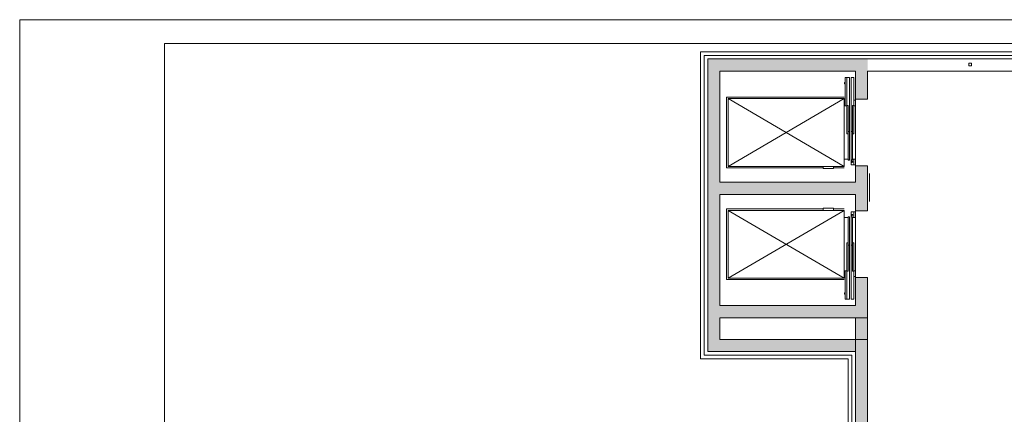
# Paper-space layout 'AP-10 STREFY POŻAROWE I EWAKUACJA - PIĘTRO 8' of a CAD drawing. Header units: millimetres. Extents: x 0 to 594, y 0 to 450.
# Tile 7 of 14: x 0 to 203, y 368 to 450. Entities that reach past the tile are written whole.
import ezdxf
from ezdxf.xclip import XClip

# ---------------------------------------------------------------- set-up
doc = ezdxf.new("R2010")
doc.units = ezdxf.units.MM
doc.header["$MEASUREMENT"] = 0
doc.header["$XCLIPFRAME"] = 0
doc.linetypes.add('DASHED', pattern=[2000, 1000, -1000])
doc.linetypes.add('DASHED2', pattern=[375, 250, -125])
doc.layers.add('A_Arkusz_Nr_pióra__1', color=7, linetype='Continuous', lineweight=20)
doc.layers.add('A_podkład_Nr_pióra__2', color=8, linetype='Continuous', lineweight=13)
doc.layers.add('A_podkład_Nr_pióra__254', color=7, linetype='Continuous', lineweight=5, true_color=0xfdfdfd)
doc.layers.add('A_podrys', color=7, linetype='Continuous')
doc.linetypes.add('BATTING', pattern='A,0,[1,AP-10 STREFY POŻAROWE I EWAKUACJA - PIĘTRO 81.Shx,S=4.001,R=0,X=0,Y=0],-4.001,0', length=4.001)

# ---------------------------------------------------------------- blocks, each defined once
blk = doc.blocks.new('Rysunek_1_1', base_point=(-1569.58, -182.91))
at = {"layer": 'A_podkład_Nr_pióra__254', "linetype": 'Continuous', "lineweight": 5, "true_color": 0xfdfdfd}
h = blk.add_hatch(color=7, dxfattribs=at)
h.paths.add_polyline_path([(93.31, 293.67), (97.52, 293.67), (120.82, 293.67), (122.22, 293.67), (133.92, 293.67), (155.19, 293.67), (155.19, 302.07), (140.22, 302.07), (140.22, 344.17), (142.52, 344.17), (142.52, 351.07), (142.52, 351.77), (171.02, 351.77), (171.02, 351.07), (172.72, 351.07), (172.72, 302.47), (167.72, 302.47), (167.72, 295.47), (166.99, 295.47), (166.99, 293.67), (167.72, 293.67), (168.67, 293.67), (168.67, 286.97), (173.47, 286.97), (173.47, 293.67), (185.32, 293.67), (185.32, 300.37), (174.32, 300.37), (174.32, 351.07), (175.12, 351.07), (175.12, 355.07), (175.12, 356.17), (175.12, 357.77), (175.12, 364.12), (175.12, 382.62), (175.12, 383.07), (175.12, 383.15), (175.12, 388.37), (175.12, 389.62), (175.12, 396.67), (173.87, 396.67), (173.22, 396.67), (172.62, 396.67), (172.62, 390.87), (168.72, 390.87), (144.62, 390.87), (144.62, 413.87), (169.12, 413.87), (172.62, 413.87), (172.62, 412.37), (172.62, 410.47), (172.72, 410.47), (173.22, 410.47), (173.87, 410.47), (175.12, 410.47), (175.12, 412.37), (175.12, 415.12), (175.12, 418.17), (175.12, 419.77), (173.87, 419.77), (173.22, 419.77), (172.72, 419.77), (172.62, 419.77), (172.62, 416.37), (169.12, 416.37), (144.62, 416.37), (144.62, 439.37), (168.72, 439.37), (172.32, 439.37), (172.72, 439.37), (172.72, 433.57), (173.22, 433.57), (173.87, 433.57), (175.12, 433.57), (175.12, 439.37), (175.12, 440.62), (175.12, 441.87), (172.32, 441.87), (168.72, 441.87), (143.37, 441.87), (142.12, 441.87), (142.12, 440.62), (142.12, 415.12), (142.12, 389.62), (142.12, 382.62), (142.12, 381.37), (143.37, 381.37), (169.12, 381.37), (172.62, 381.37), (172.62, 367.53), (172.62, 364.12), (172.62, 356.17), (172.62, 355.07), (171.02, 355.07), (142.52, 355.07), (137.62, 355.07), (109.02, 355.07), (104.72, 355.07), (93.31, 355.07), (93.31, 351.77), (104.72, 351.77), (104.72, 351.07), (106.32, 351.07), (106.32, 349.57), (107.92, 349.57), (107.92, 351.07), (109.02, 351.07), (109.02, 351.77), (137.62, 351.77), (137.62, 351.07), (138.02, 351.07), (138.02, 344.17), (138.22, 344.17), (138.22, 302.07), (138.22, 301.47), (133.92, 301.47), (133.92, 295.27), (122.22, 295.27), (121.92, 295.27), (121.92, 302.27), (97.52, 302.27), (97.52, 301.87), (94.02, 301.87), (94.02, 295.27), (93.31, 295.27)])
h.paths.add_polyline_path([(144.62, 388.37), (168.72, 388.37), (172.32, 388.37), (172.62, 388.37), (172.62, 383.87), (169.12, 383.87), (144.62, 383.87)], flags=0)
at = {"layer": 'A_podkład_Nr_pióra__2', "color": 8, "linetype": 'Continuous', "lineweight": 13}
for p, q in [((140.62, 379.87), (140.62, 443.37)), ((212.87, 443.37), (140.62, 443.37)), ((142.12, 381.37), (142.12, 441.87)), ((142.12, 441.87), (211.37, 441.87)), ((144.62, 416.37), (144.62, 439.37)), ((144.62, 439.37), (172.62, 439.37)), ((172.62, 439.37), (172.62, 416.37)), ((175.12, 433.57), (175.12, 439.37)), ((175.12, 439.37), (212.87, 439.37)), ((170.47, 438.03), (171.42, 438.03)), ((170.47, 438.03), (170.47, 432.17)), ((170.82, 438.03), (170.82, 432.17)), ((171.42, 420.98), (171.42, 438.03)), ((171.72, 419.97), (171.72, 438.03)), ((172.32, 438.03), (171.72, 438.03)), ((172.32, 438.03), (172.32, 432.17)), ((170.35, 436.72), (170.35, 437.02)), ((170.35, 437.02), (170.47, 437.02)), ((170.47, 436.72), (170.35, 436.72)), ((146.02, 433.97), (170.32, 433.97)), ((146.02, 433.97), (146.02, 419.37)), ((146.32, 433.67), (170.32, 433.67)), ((146.32, 433.67), (146.32, 419.67)), ((146.32, 419.67), (170.32, 433.67)), ((170.32, 419.67), (146.32, 433.67)), ((170.32, 419.67), (170.32, 433.67)), ((172.62, 433.37), (172.32, 433.37)), ((172.62, 433.57), (175.12, 433.57)), ((170.32, 432.17), (170.82, 432.17)), ((170.87, 432.27), (171.1, 432.27)), ((170.87, 426.41), (170.87, 432.27)), ((171.1, 432.27), (171.1, 426.41)), ((172.27, 432.27), (172.04, 432.27)), ((172.04, 432.27), (172.04, 426.41)), ((172.27, 426.41), (172.27, 432.27)), ((172.32, 432.17), (172.62, 432.17)), ((171.1, 426.41), (170.87, 426.41)), ((171.15, 426.87), (171.38, 426.87)), ((171.15, 421.01), (171.15, 426.87)), ((171.38, 426.87), (171.38, 421.01)), ((171.98, 426.87), (171.75, 426.87)), ((171.75, 426.87), (171.75, 421.01)), ((171.98, 421.01), (171.98, 426.87)), ((172.04, 426.41), (172.27, 426.41)), ((171.1, 421.17), (170.32, 421.17)), ((171.1, 420.98), (171.1, 421.17)), ((171.42, 420.98), (171.1, 420.98)), ((171.38, 421.01), (171.15, 421.01)), ((171.72, 420.98), (172.03, 420.98)), ((171.75, 421.01), (171.98, 421.01)), ((172.03, 421.17), (172.62, 421.17)), ((172.03, 420.98), (172.03, 421.17)), ((172.32, 419.97), (172.32, 421.17)), ((146.02, 419.37), (165.95, 419.37)), ((146.32, 419.67), (170.32, 419.67)), ((165.95, 419.22), (165.95, 419.67)), ((168.09, 419.22), (165.95, 419.22)), ((168.09, 419.67), (168.09, 419.22)), ((168.09, 419.37), (170.32, 419.37)), ((172.62, 419.97), (171.72, 419.97)), ((172.62, 419.77), (175.12, 419.77)), ((175.12, 410.47), (175.12, 419.77)), ((172.62, 416.37), (144.62, 416.37)), ((144.62, 390.87), (144.62, 413.87)), ((144.62, 413.87), (172.62, 413.87)), ((172.62, 413.87), (172.62, 390.87)), ((146.02, 410.87), (165.95, 410.87)), ((146.02, 396.27), (146.02, 410.87)), ((168.09, 411.02), (165.95, 411.02)), ((165.95, 411.02), (165.95, 410.57)), ((168.09, 410.57), (168.09, 411.02)), ((168.09, 410.87), (170.32, 410.87)), ((146.32, 410.57), (170.32, 410.57)), ((146.32, 396.57), (146.32, 410.57)), ((146.32, 396.57), (170.32, 410.57)), ((170.32, 396.57), (146.32, 410.57)), ((170.32, 410.57), (170.32, 396.57)), ((171.1, 409.07), (170.32, 409.07)), ((171.42, 409.26), (171.1, 409.26)), ((171.1, 409.26), (171.1, 409.07)), ((171.38, 409.23), (171.15, 409.23)), ((171.15, 409.23), (171.15, 403.37)), ((171.38, 403.37), (171.38, 409.23)), ((171.42, 409.26), (171.42, 392.21)), ((172.62, 410.27), (171.72, 410.27)), ((171.72, 410.27), (171.72, 392.21)), ((171.72, 409.26), (172.03, 409.26)), ((171.75, 403.37), (171.75, 409.23)), ((171.75, 409.23), (171.98, 409.23)), ((171.98, 409.23), (171.98, 403.37)), ((172.03, 409.26), (172.03, 409.07)), ((172.03, 409.07), (172.62, 409.07)), ((172.32, 410.27), (172.32, 409.07)), ((172.62, 410.47), (175.12, 410.47)), ((171.1, 403.83), (170.87, 403.83)), ((170.87, 403.83), (170.87, 397.97)), ((171.1, 397.97), (171.1, 403.83)), ((171.15, 403.37), (171.38, 403.37)), ((171.98, 403.37), (171.75, 403.37)), ((172.04, 397.97), (172.04, 403.83)), ((172.04, 403.83), (172.27, 403.83)), ((172.27, 403.83), (172.27, 397.97)), ((170.32, 398.07), (170.82, 398.07)), ((170.47, 392.21), (170.47, 398.07)), ((170.82, 392.21), (170.82, 398.07)), ((170.87, 397.97), (171.1, 397.97)), ((172.27, 397.97), (172.04, 397.97)), ((172.32, 398.07), (172.62, 398.07)), ((172.32, 392.21), (172.32, 398.07)), ((172.62, 396.87), (172.32, 396.87)), ((172.62, 396.67), (175.12, 396.67)), ((175.12, 396.67), (175.12, 351.07)), ((146.02, 396.27), (170.32, 396.27)), ((146.32, 396.57), (170.32, 396.57)), ((170.47, 393.52), (170.35, 393.52)), ((170.35, 393.52), (170.35, 393.22)), ((170.35, 393.22), (170.47, 393.22)), ((172.62, 390.87), (144.62, 390.87)), ((170.47, 392.21), (171.42, 392.21)), ((172.32, 392.21), (171.72, 392.21)), ((172.62, 388.37), (144.62, 388.37)), ((144.62, 388.37), (144.62, 383.87)), ((172.62, 388.37), (172.62, 355.27)), ((144.62, 383.87), (172.62, 383.87)), ((172.62, 381.37), (142.12, 381.37)), ((171.12, 379.87), (140.62, 379.87)), ((171.12, 379.87), (171.12, 355.07))]:
    blk.add_line(p, q, dxfattribs=at)
at = {"layer": 'A_podkład_Nr_pióra__2', "color": 8, "linetype": 'BATTING', "lineweight": 13}
for p, q in [((141.37, 380.62), (141.37, 442.62)), ((212.1, 442.62), (141.37, 442.62)), ((171.87, 380.62), (141.37, 380.62)), ((171.87, 380.62), (171.87, 355.07))]:
    blk.add_line(p, q, dxfattribs=at)
at = {"layer": 'A_podkład_Nr_pióra__2', "color": 8, "linetype": 'DASHED', "lineweight": 13}
for p, q in [((196.02, 441.02), (196.02, 440.42)), ((196.62, 441.02), (196.02, 441.02)), ((196.02, 440.42), (196.62, 440.42)), ((196.62, 440.42), (196.62, 441.02)), ((175.52, 412.37), (175.52, 418.17))]:
    blk.add_line(p, q, dxfattribs=at)
at = {"layer": 'A_podkład_Nr_pióra__2', "color": 8, "linetype": 'DASHED2', "lineweight": 13}
for p, q in [((172.62, 388.37), (175.12, 388.37)), ((172.62, 383.87), (175.12, 383.87))]:
    blk.add_line(p, q, dxfattribs=at)
at = {"layer": 'A_podkład_Nr_pióra__2', "color": 8, "linetype": 'Continuous', "lineweight": 13}
for centre in [(171.94, 420.61), (171.94, 409.63)]:
    blk.add_circle(centre, 0.112, dxfattribs=at)

psp = doc.layouts.new('AP-10 STREFY POŻAROWE I EWAKUACJA - PIĘTRO 8')

# ---------------------------------------------------------------- linework, layer by layer
at = {"layer": 'A_Arkusz_Nr_pióra__1', "color": 7, "linetype": 'Continuous', "lineweight": 20}
for p, q in [((589.1, 445.1), (29.9, 445.1)), ((29.9, 445.1), (29.9, 4.9))]:
    psp.add_line(p, q, dxfattribs=at)
at = {"layer": 'A_Arkusz_Nr_pióra__1', "color": 7, "linetype": 'Continuous', "lineweight": 20, "flags": 128}
psp.add_lwpolyline([(0, 450), (594, 450), (594, 0), (0, 0)], close=True, dxfattribs=at)

# ---------------------------------------------------------------- next in the draw order: block references
at = {"layer": 'A_podrys', "color": 37, "linetype": 'Continuous', "lineweight": 5, "true_color": 0x656532}
ref = psp.add_blockref('Rysunek_1_1', (-1569.58, -182.91), dxfattribs=at)
XClip(ref).set_block_clipping_path([(67.3782961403, 100.4210493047), (540.7426107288, 445.1)])

doc.saveas('drawing.dxf')
